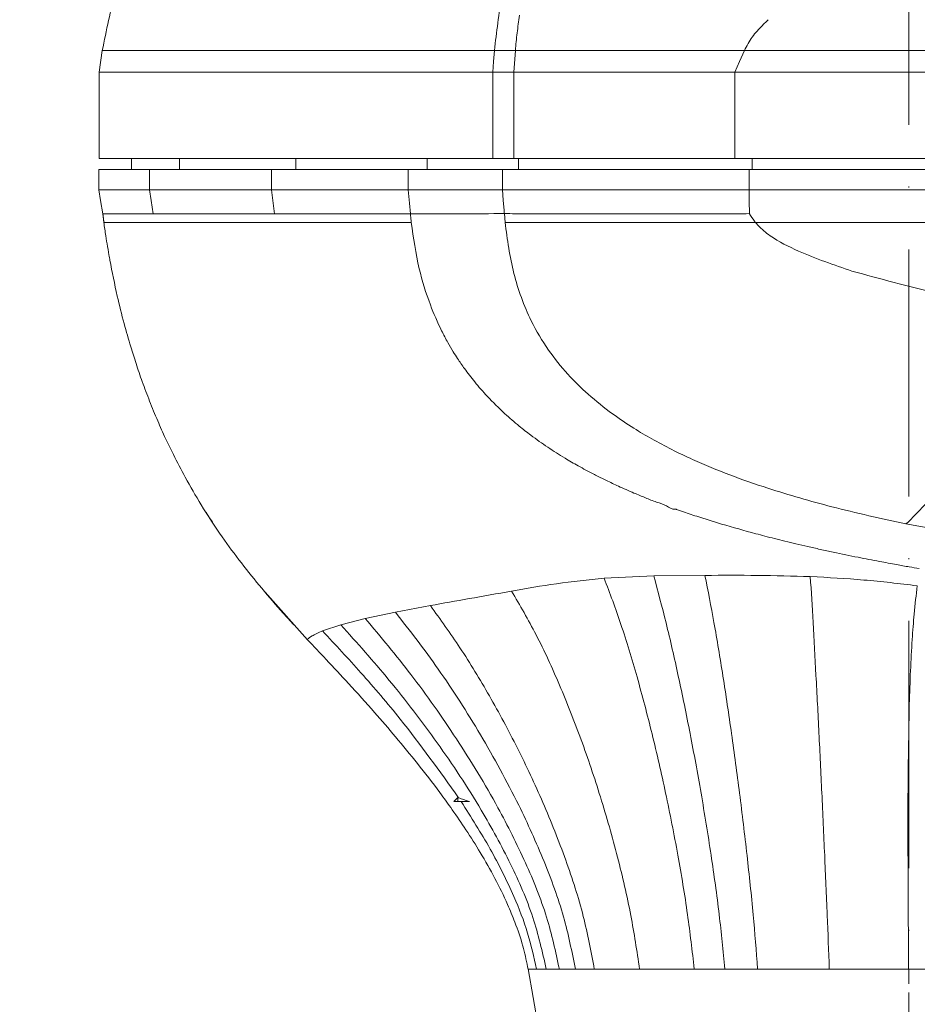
# Model space of a CAD drawing. Header units: millimetres. Extents: x -33 to 2421, y -2345 to -563.
# Tile 18 of 31: x 252 to 335, y -1218 to -1127. Entities that reach past the tile are written whole.
import ezdxf

# ---------------------------------------------------------------- set-up
doc = ezdxf.new("R2010")
doc.units = ezdxf.units.MM
doc.header["$LTSCALE"] = 0.3175
doc.linetypes.add('ACAD_ISO10W100', pattern=[18, 12, -3, 0, -3])
for name, color, linetype, lineweight in [('1轮廓实线层', 7, 'Continuous', 18), ('7标注层', 4, 'Continuous', 13), ('中心线', 4, 'ACAD_ISO10W100', 20)]:
    doc.layers.add(name, color=color, linetype=linetype, lineweight=lineweight)
doc.styles.add('标准汉字', font='gbenor.shx', dxfattribs={"bigfont": 'gbcbig.shx'})
doc.dimstyles.new('M1：4.5', dxfattribs={"dimscale": 4.5, "dimtxt": 3.5, "dimasz": 2.5, "dimexe": 2, "dimexo": 0, "dimgap": 1.5, "dimtad": 1, "dimdec": 3, "dimdsep": 46, "dimtxsty": '标准汉字', "dimcen": 5, "dimdle": 5, "dimclrd": 1, "dimclre": 1, "dimclrt": 256, "dimadec": 3, "dimazin": 2, "dimtfac": 1, "dimtdec": 3, "dimtmove": 0, "dimatfit": 3, "dimfxl": 1, "dimtolj": 1, "dimarcsym": 0})

# ---------------------------------------------------------------- blocks, each defined once
blk = doc.blocks.new('*D5')
at = {"layer": '7标注层', "color": 1, "lineweight": -2, "transparency": 16777216}
for p, q in [((327.321, -818.497), (227.621, -818.497)), ((236.621, -1257.247), (236.621, -829.747)), ((327.321, -1268.497), (227.621, -1268.497))]:
    blk.add_line(p, q, dxfattribs=at)
at = {"layer": '7标注层', "color": 1, "lineweight": 20, "transparency": 16777216}
for points in [[(234.746, -829.747), (238.496, -829.747), (236.621, -818.497)], [(234.746, -1257.247), (238.496, -1257.247), (236.621, -1268.497)]]:
    blk.add_solid(points, dxfattribs=at)
at = {"layer": 'Defpoints', "color": 0, "lineweight": 20, "transparency": 16777216}
for p in [(236.621, -818.497), (327.321, -818.497), (327.321, -1268.497)]:
    blk.add_point(p, dxfattribs=at)
at = {"layer": '7标注层', "lineweight": 18, "transparency": 16777216, "insert": (221.996, -1043.497), "char_height": 15.75, "attachment_point": 5, "rotation": 90, "style": '标准汉字'}
blk.add_mtext('\\A1;450', dxfattribs=at)

msp = doc.modelspace()

# ---------------------------------------------------------------- linework, layer by layer
at = {"layer": '1轮廓实线层', "lineweight": 18}
for p, q in [((259.679, -1129.9973), (259.3959, -1131.9973)), ((297.92, -1129.9973), (295.9776, -1129.9973)), ((297.7653, -1131.9973), (297.92, -1129.9973)), ((259.3959, -1139.9973), (259.3959, -1131.9973)), ((297.7653, -1131.9973), (295.8244, -1131.9973)), ((295.8244, -1139.9973), (295.8244, -1131.9973)), ((297.7653, -1139.9973), (297.7653, -1131.9973)), ((318.241, -1139.9973), (318.241, -1131.9973)), ((262.3678, -1139.9973), (262.3678, -1140.9973)), ((262.3696, -1139.9973), (262.3696, -1140.9973)), ((266.8307, -1139.9973), (266.8307, -1140.9973)), ((277.5958, -1139.9973), (277.5958, -1140.9973)), ((289.7605, -1139.9973), (289.7605, -1140.9973)), ((297.7653, -1139.9973), (295.8244, -1139.9973)), ((298.1915, -1139.9973), (298.1915, -1140.9973)), ((319.8356, -1139.9973), (319.8356, -1140.9973)), ((259.3676, -1140.9973), (259.3676, -1142.8973)), ((259.3698, -1140.9973), (259.3698, -1142.8973)), ((264.0578, -1140.9973), (264.0578, -1142.8973)), ((275.3466, -1140.9973), (275.3466, -1142.8973)), ((287.9998, -1140.9973), (287.9998, -1142.8973)), ((296.7235, -1140.9973), (296.7235, -1142.8973)), ((319.5508, -1140.9973), (319.5508, -1142.8973)), ((259.3676, -1142.8973), (259.3698, -1142.8973)), ((287.9998, -1142.8973), (296.7235, -1142.8973)), ((319.5508, -1142.8973), (319.6787, -1142.8973)), ((319.6787, -1142.8977), (320.5354, -1142.8969)), ((259.7165, -1145.1014), (259.8204, -1145.8973)), ((259.7167, -1145.1013), (259.7182, -1145.0973)), ((296.9005, -1145.0914), (296.9606, -1145.8973)), ((288.2278, -1145.3824), (288.2768, -1145.8973)), ((334.2058, -1173.6894), (335.8949, -1171.9866)), ((269.2923, -1172.7438), (269.5921, -1173.2455)), ((269.5921, -1173.2455), (269.8666, -1173.6208)), ((334.0636, -1173.8084), (347.9604, -1176.194)), ((306.138, -1178.8317), (310.7334, -1178.6224)), ((310.7334, -1178.6224), (315.4707, -1178.5658)), ((274.7595, -1180.1325), (278.6702, -1184.5151)), ((286.816, -1181.9739), (290.047, -1181.3603)), ((281.7547, -1183.128), (284.0265, -1182.5484)), ((284.0265, -1182.5484), (286.816, -1181.9739)), ((280.0676, -1183.7093), (281.7547, -1183.128)), ((292.2062, -1199.4973), (292.5944, -1199.1236)), ((292.5944, -1199.4973), (292.2062, -1199.4973)), ((292.5944, -1199.4973), (292.5944, -1199.1236)), ((292.5944, -1199.1236), (292.6643, -1199.1476)), ((293.6668, -1199.4973), (292.5944, -1199.4973)), ((299.0946, -1214.9945), (299.0551, -1214.7779)), ((299.0927, -1214.9841), (301.513, -1228.71)), ((300.7793, -1214.9945), (299.8705, -1214.9945)), ((301.9908, -1214.9945), (300.7793, -1214.9945)), ((303.4789, -1214.9945), (301.9908, -1214.9945)), ((305.2231, -1214.9945), (303.4789, -1214.9945)), ((309.4167, -1214.9945), (305.2231, -1214.9945)), ((314.4766, -1214.9945), (309.4167, -1214.9945)), ((317.3128, -1214.9945), (314.4766, -1214.9945)), ((320.3454, -1214.9945), (317.3128, -1214.9945)), ((326.9796, -1214.9945), (320.3454, -1214.9945)), ((334.3362, -1214.9945), (334.3091, -1214.9945)), ((334.3362, -1214.9945), (334.3362, -1216.365))]:
    msp.add_line(p, q, dxfattribs=at)
for points in [[(295.8244, -1131.9973), (295.9008, -1130.9973), (295.9773, -1129.9973)], [(319.1147, -1129.9972), (318.6776, -1130.9972), (318.2406, -1131.9972)], [(259.7167, -1145.1013), (259.5212, -1143.8671), (259.3676, -1142.8973)], [(259.7182, -1145.0973), (259.5231, -1143.8653), (259.3698, -1142.8973)], [(264.3799, -1145.0973), (264.1995, -1143.8653), (264.0578, -1142.8973)], [(275.6079, -1145.0973), (275.4615, -1143.8653), (275.3466, -1142.8973)], [(287.9996, -1142.8973), (288.1141, -1144.1287), (288.2041, -1145.0963)], [(296.7235, -1142.8973), (296.7968, -1143.8446), (296.8702, -1144.7918)]]:
    msp.add_lwpolyline(points, dxfattribs=at)
for points, knots in [([(259.679, -1129.9973), (260.0495, -1128.1403), (260.8413, -1124.1707), (263.0277, -1118.9549), (265.5674, -1114.1442), (268.3888, -1109.8544), (272.0437, -1105.3032), (276.3299, -1100.8229), (280.8846, -1096.6249), (285.1023, -1093.1064), (288.8675, -1090.1906), (291.2471, -1088.4854), (292.3362, -1087.7049)], [0, 0, 0, 0, 37798.5197626, 80798.0626855, 112452.4492391, 146581.4782905, 183296.7084079, 229061.2811491, 270457.6799165, 307134.5064929, 338888.7322191, 365685.7053294, 365685.7053294, 365685.7053294, 365685.7053294]), ([(295.9773, -1129.9973), (296.1756, -1128.2892), (296.5718, -1124.876), (297.9327, -1119.9089), (299.691, -1115.091), (301.2676, -1112.0723), (302.0541, -1110.5665)], [0, 0, 0, 0, 39689.5841376, 79306.747124, 118827.916412, 158162.4245258, 158162.4245258, 158162.4245258, 158162.4245258]), ([(297.92, -1129.9973), (297.9681, -1129.4521), (298.0643, -1128.3619), (298.2267, -1127.28), (298.3079, -1126.739)], [0, 0, 0, 0, 44576.6777895, 89141.6971159, 89141.6971159, 89141.6971159, 89141.6971159]), ([(319.1151, -1129.9972), (319.3399, -1129.5687), (319.7883, -1128.7138), (320.4533, -1128.0144), (320.785, -1127.6656)], [0, 0, 0, 0, 44656.6955075, 89077.4138487, 89077.4138487, 89077.4138487, 89077.4138487]), ([(320.785, -1127.6656), (320.8756, -1127.5767), (321.0556, -1127.4003), (321.2399, -1127.2283), (321.3315, -1127.1429)], [0, 0, 0, 0, 44840.7436704, 89083.412512, 89083.412512, 89083.412512, 89083.412512]), ([(295.9773, -1129.9973), (293.4438, -1129.9973), (288.3757, -1129.9973), (281.4515, -1129.9974), (275.1808, -1129.9972), (269.7842, -1129.9973), (265.4246, -1129.9973), (262.5434, -1129.9973), (260.8327, -1129.9973), (259.8935, -1129.9973), (259.7505, -1129.9973), (259.679, -1129.9973)], [0, 0, 0, 0, 40554.1058635, 81124.0881738, 121690.3696467, 162264.9064988, 202936.2399785, 243606.8551402, 270675.8943672, 297721.3556377, 324760.7409467, 324760.7409467, 324760.7409467, 324760.7409467]), ([(319.1152, -1129.9973), (317.2857, -1129.9973), (313.626, -1129.9973), (308.2721, -1129.9973), (302.9815, -1129.9975), (299.607, -1129.9974), (297.92, -1129.9973)], [0, 0, 0, 0, 39492.154394, 78999.9174496, 118514.0239261, 158016.506466, 158016.506466, 158016.506466, 158016.506466]), ([(464.3354, -1129.9973), (454.647, -1129.9973), (435.2701, -1129.9973), (406.2077, -1129.9973), (377.1529, -1129.9973), (348.106, -1129.9973), (328.7786, -1129.9973), (319.1151, -1129.9972)], [0, 0, 0, 0, 37207.4643491, 74415.0936942, 111622.4387752, 148829.5834628, 186035.4142815, 186035.4142815, 186035.4142815, 186035.4142815]), ([(295.8244, -1131.9973), (294.8311, -1131.9973), (292.8028, -1131.9973), (289.8475, -1131.9973), (286.9282, -1131.9973), (284.1123, -1131.9973), (280.7801, -1131.9973), (277.0614, -1131.9973), (273.1534, -1131.9973), (269.0839, -1131.9973), (265.1978, -1131.9973), (262.6624, -1131.9973), (261.306, -1131.9973), (260.6302, -1131.9973), (260.0976, -1131.9973), (259.7128, -1131.9973), (259.46, -1131.9973), (259.4172, -1131.9973), (259.3959, -1131.9973)], [0, 0, 0, 0, 27647.2927291, 56452.0384701, 84967.1462781, 113846.1955806, 142426.5539348, 190529.3779504, 238383.9417582, 285442.6101502, 356991.6628163, 428385.0521571, 452413.4337894, 476353.7659516, 500263.5665605, 524175.7438015, 548232.7722564, 572005.7484907, 572005.7484907, 572005.7484907, 572005.7484907]), ([(318.241, -1131.9973), (317.1038, -1131.9973), (314.7807, -1131.9973), (311.3102, -1131.9973), (307.8153, -1131.9973), (304.3812, -1131.9973), (301.0062, -1131.9973), (298.8515, -1131.9973), (297.7653, -1131.9973)], [0, 0, 0, 0, 36360.7088521, 74276.6270521, 112769.8856687, 151250.6290124, 188765.566782, 226896.7933614, 226896.7933614, 226896.7933614, 226896.7933614]), ([(464.3354, -1131.9973), (454.6224, -1131.9973), (434.948, -1131.9973), (405.5097, -1131.9973), (376.0416, -1131.9973), (347.0019, -1131.9973), (327.7585, -1131.9973), (318.241, -1131.9973)], [0, 0, 0, 0, 37074.4578244, 75097.4243787, 112376.5444892, 149593.9915129, 186013.5385811, 186013.5385811, 186013.5385811, 186013.5385811]), ([(295.8244, -1139.9973), (294.8265, -1139.9973), (292.7984, -1139.9973), (289.8357, -1139.9973), (286.9184, -1139.9973), (284.1027, -1139.9973), (280.7586, -1139.9973), (277.0347, -1139.9973), (273.1304, -1139.9973), (269.0774, -1139.9973), (265.1978, -1139.9973), (262.6625, -1139.9973), (261.306, -1139.9973), (260.6303, -1139.9973), (260.0976, -1139.9973), (259.7127, -1139.9973), (259.4601, -1139.9973), (259.4172, -1139.9973), (259.3959, -1139.9973)], [0, 0, 0, 0, 27758.4681971, 56414.7059852, 85140.3589703, 113857.0321809, 142347.1962918, 191035.1938369, 238563.0326623, 285283.0008393, 356792.0850108, 428145.5928131, 452158.5810695, 476085.5397627, 499983.9514476, 523880.8742942, 547924.4250707, 571686.0485401, 571686.0485401, 571686.0485401, 571686.0485401]), ([(318.241, -1139.9973), (317.1039, -1139.9973), (314.7809, -1139.9973), (311.3103, -1139.9973), (307.8155, -1139.9973), (304.3814, -1139.9973), (301.0064, -1139.9973), (298.8515, -1139.9973), (297.7653, -1139.9973)], [0, 0, 0, 0, 36337.7711499, 74232.4658219, 112706.7764743, 151163.3864826, 188657.1021523, 226769.8020463, 226769.8020463, 226769.8020463, 226769.8020463]), ([(464.3354, -1139.9973), (454.558, -1139.9973), (434.8206, -1139.9973), (405.3691, -1139.9973), (375.9497, -1139.9973), (346.9729, -1139.9973), (327.7427, -1139.9973), (318.241, -1139.9973)], [0, 0, 0, 0, 37299.5545958, 75295.6632946, 112364.687031, 149570.6141992, 185909.7886081, 185909.7886081, 185909.7886081, 185909.7886081]), ([(259.3698, -1140.9973), (259.4641, -1140.9973), (259.6535, -1140.9973), (260.785, -1140.9973), (262.2599, -1140.9973), (263.4776, -1140.9973), (264.0578, -1140.9973)], [0, 0, 0, 0, 44819.6907292, 90023.2192018, 125681.1117258, 158133.8741364, 158133.8741364, 158133.8741364, 158133.8741364]), ([(264.0578, -1140.9973), (264.6222, -1140.9973), (266.3205, -1140.9973), (269.9026, -1140.9973), (273.5211, -1140.9973), (275.3466, -1140.9973)], [0, 0, 0, 0, 23291.2632945, 70085.2975181, 117723.6890487, 117723.6890487, 117723.6890487, 117723.6890487]), ([(275.3466, -1140.9973), (276.4163, -1140.9973), (278.5719, -1140.9973), (282.7462, -1140.9973), (286.0101, -1140.9973), (287.9998, -1140.9973)], [0, 0, 0, 0, 32685.8657627, 65866.4002732, 117677.4823151, 117677.4823151, 117677.4823151, 117677.4823151]), ([(287.9998, -1140.9973), (289.5868, -1140.9973), (292.4174, -1140.9973), (295.4091, -1140.9973), (296.7235, -1140.9973)], [0, 0, 0, 0, 49940.2169993, 89075.0155665, 89075.0155665, 89075.0155665, 89075.0155665]), ([(296.7235, -1140.9973), (298.0418, -1140.9973), (300.6794, -1140.9973), (304.8721, -1140.9973), (309.4215, -1140.9973), (314.3208, -1140.9973), (317.8133, -1140.9973), (319.5508, -1140.9973)], [0, 0, 0, 0, 34640.9455466, 69307.2912118, 104083.814969, 145469.5126698, 186447.647982, 186447.647982, 186447.647982, 186447.647982]), ([(319.5508, -1140.9973), (322.1043, -1140.9973), (327.2223, -1140.9973), (334.8861, -1140.9973), (342.5342, -1140.9973), (349.6141, -1140.9973), (356.194, -1140.9973), (362.1758, -1140.9973), (368.3057, -1140.9973), (372.3939, -1140.9973), (374.5412, -1140.9973)], [0, 0, 0, 0, 41223.9250803, 82629.3012915, 123574.7434652, 164452.1931874, 196630.8033656, 229488.7948102, 260715.0186762, 295260.0016504, 295260.0016504, 295260.0016504, 295260.0016504]), ([(259.3698, -1142.8973), (259.5024, -1142.8973), (259.7696, -1142.8973), (261.3819, -1142.8973), (263.1866, -1142.8973), (264.0578, -1142.8973)], [0, 0, 0, 0, 39733.3695624, 80080.6680734, 117736.3583223, 117736.3583223, 117736.3583223, 117736.3583223]), ([(264.0578, -1142.8973), (265.0274, -1142.8973), (266.9715, -1142.8973), (270.7724, -1142.8973), (273.8131, -1142.8973), (275.3466, -1142.8973)], [0, 0, 0, 0, 38876.0681704, 77949.2805212, 117704.5862782, 117704.5862782, 117704.5862782, 117704.5862782]), ([(275.3466, -1142.8973), (275.8843, -1142.898), (276.9645, -1142.8995), (278.6691, -1142.9008), (280.3972, -1142.9012), (282.258, -1142.9018), (284.105, -1142.8799), (286.0559, -1142.8889), (287.3231, -1142.8944), (287.9998, -1142.8973)], [0, 0, 0, 0, 36079.9392932, 72474.9807347, 109226.1412106, 143507.8231676, 184773.8811854, 217727.1546458, 255490.1750434, 255490.1750434, 255490.1750434, 255490.1750434]), ([(296.7235, -1142.8973), (297.8982, -1142.8973), (300.2496, -1142.8973), (303.9813, -1142.8973), (308.4221, -1142.8973), (313.6152, -1142.8973), (317.5708, -1142.8973), (319.5508, -1142.8973)], [0, 0, 0, 0, 30936.7649038, 61924.2444678, 93126.3328459, 139725.4164052, 186427.9839288, 186427.9839288, 186427.9839288, 186427.9839288]), ([(319.5508, -1142.8972), (319.5546, -1143.153), (319.5624, -1143.6647), (319.57, -1144.1764), (319.5739, -1144.4322)], [0, 0, 0, 0, 44492.6015814, 88986.5010038, 88986.5010038, 88986.5010038, 88986.5010038]), ([(320.5354, -1142.8973), (323.5319, -1142.8973), (329.4919, -1142.8973), (338.4919, -1142.8973), (347.4192, -1142.8973), (356.3383, -1142.8973), (365.3422, -1142.8973), (371.4216, -1142.8973), (374.5412, -1142.8973)], [0, 0, 0, 0, 37775.5335279, 75132.7652625, 113297.8329539, 150070.0764415, 187258.8057962, 226454.6338459, 226454.6338459, 226454.6338459, 226454.6338459]), ([(259.7165, -1145.1014), (259.7166, -1145.1002), (259.7169, -1145.0974), (259.7176, -1145.0973), (259.718, -1145.0973)], [0, 0, 0, 0, 37420.339486, 89146.3279178, 89146.3279178, 89146.3279178, 89146.3279178]), ([(259.7292, -1145.1006), (259.7388, -1145.1836), (259.7697, -1145.4509), (259.8087, -1145.7176), (259.8356, -1145.9016)], [0, 0, 0, 0, 27656.3520873, 89144.1243934, 89144.1243934, 89144.1243934, 89144.1243934]), ([(259.7582, -1145.0973), (259.8806, -1145.0973), (260.1339, -1145.0973), (261.6802, -1145.0973), (263.4775, -1145.0973), (264.3799, -1145.0973)], [0, 0, 0, 0, 37429.8651726, 77405.5563422, 117717.1592335, 117717.1592335, 117717.1592335, 117717.1592335]), ([(264.3799, -1145.0973), (265.3518, -1145.0973), (267.295, -1145.0973), (271.0808, -1145.0973), (274.0949, -1145.0973), (275.6079, -1145.0973)], [0, 0, 0, 0, 39145.8106374, 78262.7460736, 117685.3106586, 117685.3106586, 117685.3106586, 117685.3106586]), ([(275.6079, -1145.0973), (277.5495, -1145.0971), (281.4369, -1145.0968), (285.9468, -1145.0965), (288.2041, -1145.0963)], [0, 0, 0, 0, 44491.8757679, 89078.5523141, 89078.5523141, 89078.5523141, 89078.5523141]), ([(288.2041, -1145.0963), (289.7832, -1145.0967), (292.6028, -1145.0975), (295.5825, -1145.0933), (296.8935, -1145.0915)], [0, 0, 0, 0, 49871.1973709, 89048.9732565, 89048.9732565, 89048.9732565, 89048.9732565]), ([(288.2042, -1145.0963), (288.208, -1145.144), (288.2155, -1145.2394), (288.2237, -1145.3347), (288.2278, -1145.3824)], [0, 0, 0, 0, 44529.3211784, 89064.9467596, 89064.9467596, 89064.9467596, 89064.9467596]), ([(296.8702, -1144.7918), (296.8741, -1144.8417), (296.8819, -1144.9416), (296.8898, -1145.0415), (296.8938, -1145.0914)], [0, 0, 0, 0, 44520.4365936, 89042.3798561, 89042.3798561, 89042.3798561, 89042.3798561]), ([(296.9007, -1145.0916), (296.9085, -1145.0916), (296.9239, -1145.0917), (296.9395, -1145.0917), (296.9472, -1145.0917)], [0, 0, 0, 0, 44618.4541856, 89041.3229436, 89041.3229436, 89041.3229436, 89041.3229436]), ([(296.9472, -1145.0917), (296.9936, -1145.0918), (297.0864, -1145.092), (297.1791, -1145.0922), (297.2255, -1145.0923)], [0, 0, 0, 0, 44519.6766737, 89040.7576152, 89040.7576152, 89040.7576152, 89040.7576152]), ([(297.2255, -1145.0923), (297.2555, -1145.0924), (297.3155, -1145.0926), (297.3757, -1145.0927), (297.4058, -1145.0928)], [0, 0, 0, 0, 44551.851467, 89040.1530204, 89040.1530204, 89040.1530204, 89040.1530204]), ([(297.4058, -1145.0928), (298.0554, -1145.094), (299.3757, -1145.0964), (301.459, -1145.0971), (303.6507, -1145.0972), (307.896, -1145.0972), (311.5174, -1145.0972), (314.3459, -1145.0973)], [0, 0, 0, 0, 22850.5798058, 46450.809061, 70873.2266951, 96169.9283334, 186421.4589541, 186421.4589541, 186421.4589541, 186421.4589541]), ([(314.346, -1145.0973), (314.7868, -1145.0973), (315.7043, -1145.0975), (316.626, -1145.0971), (317.1049, -1145.0968)], [0, 0, 0, 0, 42748.9214812, 88987.2447818, 88987.2447818, 88987.2447818, 88987.2447818]), ([(317.1049, -1145.0968), (317.5169, -1145.097), (318.3421, -1145.0974), (319.1699, -1145.0944), (319.5843, -1145.0928)], [0, 0, 0, 0, 44423.9933529, 88979.931086, 88979.931086, 88979.931086, 88979.931086]), ([(319.5739, -1144.4322), (319.5755, -1144.5424), (319.5789, -1144.7627), (319.5822, -1144.9829), (319.5838, -1145.093)], [0, 0, 0, 0, 44490.7262991, 88979.6454736, 88979.6454736, 88979.6454736, 88979.6454736]), ([(319.5845, -1145.093), (319.7292, -1145.3277), (319.9005, -1145.6055), (320.1064, -1145.8581), (320.1384, -1145.8973)], [0, 0, 0, 0, 75180.5459332, 88972.8105182, 88972.8105182, 88972.8105182, 88972.8105182]), ([(259.8221, -1145.8973), (259.8218, -1145.8973), (259.8211, -1145.8974), (259.8206, -1145.8973), (259.8204, -1145.8973)], [0, 0, 0, 0, 44556.1362709, 89141.056658, 89141.056658, 89141.056658, 89141.056658]), ([(259.8207, -1145.8973), (259.8786, -1146.3108), (260.0307, -1147.398), (260.2183, -1148.4796), (260.3346, -1149.1498)], [0, 0, 0, 0, 33903.912267, 89131.3443143, 89131.3443143, 89131.3443143, 89131.3443143]), ([(259.8221, -1145.8973), (259.8218, -1145.8974), (259.8213, -1145.8974), (259.8209, -1145.8974), (259.8207, -1145.8973)], [0, 0, 0, 0, 44541.180041, 89141.0559289, 89141.0559289, 89141.0559289, 89141.0559289]), ([(286.2029, -1145.8973), (284.7902, -1145.8973), (281.9649, -1145.8973), (278.0022, -1145.8973), (274.299, -1145.8973), (271.0027, -1145.8973), (268.1516, -1145.8973), (265.7143, -1145.8973), (263.6533, -1145.8973), (261.7335, -1145.8973), (260.1996, -1145.8973), (259.9487, -1145.8973), (259.8221, -1145.8973)], [0, 0, 0, 0, 33634.9047411, 67264.6680356, 101655.2569762, 136041.5924458, 167915.4535612, 199787.8349328, 232575.6302048, 265363.0647188, 314632.1069993, 364777.7841093, 364777.7841093, 364777.7841093, 364777.7841093]), ([(288.277, -1145.8973), (287.9261, -1145.8973), (287.2289, -1145.8974), (286.5434, -1145.8973), (286.2029, -1145.8973)], [0, 0, 0, 0, 44815.0527337, 89064.2269288, 89064.2269288, 89064.2269288, 89064.2269288]), ([(288.2768, -1145.8973), (288.4829, -1147.3366), (288.8544, -1149.9303), (289.8989, -1153.2726), (290.8657, -1155.5268), (291.6201, -1156.9538), (292.1176, -1157.8011), (292.6281, -1158.605), (293.2778, -1159.547), (294.1856, -1160.7241), (295.4188, -1162.1322), (296.797, -1163.496), (298.1655, -1164.6786), (299.489, -1165.7165), (300.8999, -1166.7155), (302.37, -1167.6472), (303.793, -1168.4705), (304.742, -1168.9794), (305.3653, -1169.2994), (305.7567, -1169.4983), (306.458, -1169.8451), (307.559, -1170.3615), (308.7658, -1170.8959), (309.9538, -1171.3737), (310.9309, -1171.7942), (311.9584, -1172.0575), (312.3434, -1172.471), (312.7736, -1172.4411), (312.7736, -1172.4412), (312.7737, -1172.4412), (312.7738, -1172.4412), (312.774, -1172.4413), (312.7744, -1172.4414), (312.775, -1172.4416), (312.7762, -1172.4421), (312.7787, -1172.443), (312.7842, -1172.4449), (312.7997, -1172.4503), (312.8489, -1172.4677), (313.0197, -1172.5277), (313.6475, -1172.7461), (315.0006, -1173.199), (317.2893, -1173.9095), (319.3956, -1174.5039), (321.036, -1174.9371), (321.9312, -1175.1668), (322.8902, -1175.4053), (323.9132, -1175.6516), (325.0004, -1175.9045), (326.1521, -1176.1629), (327.7063, -1176.4991), (329.5386, -1176.875), (331.4939, -1177.2535), (333.0745, -1177.5463), (334.299, -1177.766), (334.9966, -1177.8872), (335.3023, -1177.9403)], [0, 0, 0, 0, 118026.2516283, 212701.8001027, 284263.4729461, 317761.0843338, 344325.303052, 364413.7742215, 395466.0555175, 437670.2369355, 485641.824521, 548101.252949, 595651.4812727, 632980.0573172, 685119.3424426, 736372.5958425, 774598.3969704, 818816.7765362, 823904.5226601, 831560.5035979, 854509.1757044, 887501.7469884, 930346.3586761, 961852.4488286, 991064.2596819, 1018026.6413574, 1042774.2586322, 1042775.9149151, 1042776.3166227, 1042777.9729056, 1042781.2854714, 1042786.6147251, 1042795.1267568, 1042810.5859771, 1042841.2449799, 1042901.3079922, 1043026.0632689, 1043309.7689664, 1044234.6050173, 1047260.9780146, 1058003.6667205, 1098165.1739732, 1163015.1969392, 1252333.9231759, 1275574.957526, 1300543.3807278, 1327237.4005639, 1355659.8043204, 1385806.4236417, 1417683.5706731, 1451292.1791018, 1514623.2605494, 1569189.7095447, 1612587.748115, 1644804.6201459, 1669922.8034365, 1669922.8034365, 1669922.8034365, 1669922.8034365]), ([(320.1402, -1145.8973), (319.1094, -1145.8983), (317.0674, -1145.9003), (314.0527, -1145.8982), (311.1105, -1145.8969), (307.1127, -1145.8978), (302.2934, -1145.8952), (298.6666, -1145.8966), (296.9578, -1145.8973)], [0, 0, 0, 0, 29094.1722468, 57637.9570416, 85685.6976553, 113285.9525453, 173242.4946971, 226657.2181566, 226657.2181566, 226657.2181566, 226657.2181566]), ([(296.9578, -1145.8973), (297.1749, -1147.4855), (297.6036, -1150.6229), (299.0669, -1154.6026), (300.8742, -1157.6782), (302.6884, -1159.9271), (304.6864, -1161.8871), (306.749, -1163.5443), (308.7452, -1164.886), (310.5879, -1165.9742), (312.4026, -1166.9395), (315.9161, -1168.6164), (320.8564, -1170.443), (327.4738, -1172.3527), (331.7739, -1173.3026), (334.0636, -1173.8084)], [0, 0, 0, 0, 44119.3950404, 87156.864148, 116087.9431898, 142444.2191626, 166798.2290191, 193303.3510922, 215378.0854178, 233105.4474414, 252285.7928576, 272005.9094841, 340309.2634697, 396869.095152, 461285.8634318, 461285.8634318, 461285.8634318, 461285.8634318]), ([(464.3354, -1145.8973), (457.005, -1145.8973), (438.1668, -1145.8973), (407.821, -1145.8973), (380.3714, -1145.8973), (359.9764, -1145.8973), (346.6481, -1145.8973), (333.3319, -1145.8973), (324.5343, -1145.8973), (320.1384, -1145.8973)], [0, 0, 0, 0, 38778.8541259, 99656.8077894, 160535.5329192, 184051.7039898, 207584.6184862, 231080.2295636, 254545.6149638, 254545.6149638, 254545.6149638, 254545.6149638]), ([(320.1405, -1145.8972), (320.224, -1145.9941), (320.6252, -1146.4593), (321.8831, -1147.483), (324.8018, -1148.9391), (327.4087, -1149.835), (329.077, -1150.4083)], [0, 0, 0, 0, 5984.6875551, 28748.7225528, 75204.0621539, 157759.4674294, 157759.4674294, 157759.4674294, 157759.4674294]), ([(260.3228, -1149.0482), (260.3339, -1149.1306), (260.3494, -1149.2463), (260.3739, -1149.3612), (260.3809, -1149.3942)], [0, 0, 0, 0, 63465.3609444, 89118.5439069, 89118.5439069, 89118.5439069, 89118.5439069]), ([(260.3228, -1149.0482), (260.3339, -1149.1306), (260.3494, -1149.2463), (260.3739, -1149.3612), (260.3809, -1149.3942)], [0, 0, 0, 0, 63465.3609444, 89118.5439069, 89118.5439069, 89118.5439069, 89118.5439069]), ([(260.3809, -1149.3942), (260.5968, -1150.5027), (260.9798, -1152.4687), (261.6515, -1155.1454), (262.243, -1157.2226), (262.8056, -1159.0016), (263.3858, -1160.6862), (264.0539, -1162.4598), (264.7773, -1164.2169), (265.5135, -1165.8627), (266.3543, -1167.6093), (267.4202, -1169.6491), (268.9159, -1172.236), (270.6394, -1174.8695), (272.5361, -1177.429), (274.459, -1179.8038), (276.1022, -1181.7294), (277.0682, -1182.7796), (277.3971, -1183.1372)], [0, 0, 0, 0, 50469.7367309, 89513.699494, 122844.7999762, 146889.6536207, 173089.649929, 201518.5410733, 230508.2275553, 257105.6279223, 281405.9561293, 316722.8256067, 359829.946679, 412636.3135767, 456899.151882, 501295.445168, 547245.5472071, 570968.6859943, 570968.6859943, 570968.6859943, 570968.6859943]), ([(329.077, -1150.4083), (331.6708, -1151.1171), (336.7484, -1152.5046), (341.9284, -1153.4436), (344.4623, -1153.903)], [0, 0, 0, 0, 45401.1905615, 88877.2738754, 88877.2738754, 88877.2738754, 88877.2738754]), ([(334.0636, -1173.8084), (334.0872, -1173.7886), (334.1344, -1173.7491), (334.1821, -1173.7088), (334.2058, -1173.6888)], [0, 0, 0, 0, 44459.4777093, 88758.108783, 88758.108783, 88758.108783, 88758.108783]), ([(297.563, -1180.0226), (298.9346, -1179.7797), (301.6778, -1179.2938), (304.6512, -1178.9858), (306.1379, -1178.8317)], [0, 0, 0, 0, 44407.3294667, 88810.0565002, 88810.0565002, 88810.0565002, 88810.0565002]), ([(306.138, -1178.8317), (306.6647, -1180.2271), (307.7471, -1183.094), (309.2228, -1188.009), (310.6044, -1193.247), (311.8687, -1198.7662), (312.9662, -1204.3496), (313.8772, -1209.7864), (314.2831, -1213.3127), (314.4766, -1214.9945)], [0, 0, 0, 0, 33898.6181232, 69651.6654682, 106801.359111, 144511.2818289, 183470.085375, 220548.2910464, 254356.8890097, 254356.8890097, 254356.8890097, 254356.8890097]), ([(310.7334, -1178.6224), (311.1159, -1180.0457), (311.9015, -1182.9689), (313.0308, -1187.9419), (314.1153, -1193.2209), (315.1346, -1198.7654), (316.038, -1204.3604), (316.8018, -1209.7987), (317.1477, -1213.3164), (317.3128, -1214.9945)], [0, 0, 0, 0, 33904.2450612, 69639.0046034, 106768.5418252, 144464.7814494, 183419.0432447, 220502.5903177, 254329.2817922, 254329.2817922, 254329.2817922, 254329.2817922]), ([(315.4707, -1178.5658), (317.0778, -1178.5575), (320.2919, -1178.5409), (323.5787, -1178.633), (325.2221, -1178.6791)], [0, 0, 0, 0, 44380.9359778, 88762.3174813, 88762.3174813, 88762.3174813, 88762.3174813]), ([(315.4707, -1178.5658), (315.7505, -1179.9949), (316.3252, -1182.9298), (317.1507, -1187.9253), (317.9448, -1193.2225), (318.6941, -1198.7807), (319.3646, -1204.3818), (319.9392, -1209.8174), (320.2143, -1213.3227), (320.3454, -1214.9945)], [0, 0, 0, 0, 33874.0919046, 69563.5549214, 106666.9512753, 144364.4057229, 183342.2742841, 220455.9835848, 254298.6089772, 254298.6089772, 254298.6089772, 254298.6089772]), ([(325.2222, -1178.679), (325.3074, -1180.0609), (325.4824, -1182.8986), (325.7534, -1187.8731), (326.0248, -1193.171), (326.2936, -1198.7559), (326.5489, -1204.3856), (326.7823, -1209.8358), (326.916, -1213.3314), (326.9796, -1214.9945)], [0, 0, 0, 0, 33594.317042, 68987.036852, 105992.4357515, 143802.6261961, 183024.2843205, 220355.7103524, 254233.991878, 254233.991878, 254233.991878, 254233.991878]), ([(325.2222, -1178.6791), (326.8723, -1178.7658), (330.1727, -1178.9392), (333.4758, -1179.3306), (335.1274, -1179.5263)], [0, 0, 0, 0, 44364.5442512, 88731.8416699, 88731.8416699, 88731.8416699, 88731.8416699]), ([(335.1274, -1179.5263), (335.0221, -1180.3776), (334.8318, -1181.9164), (334.7073, -1183.7003), (334.6516, -1184.4973)], [0, 0, 0, 0, 49072.8443067, 88704.2678938, 88704.2678938, 88704.2678938, 88704.2678938]), ([(290.0471, -1181.3603), (291.2222, -1181.1481), (293.5727, -1180.7238), (296.2328, -1180.2564), (297.563, -1180.0226)], [0, 0, 0, 0, 44409.0785615, 88824.9626714, 88824.9626714, 88824.9626714, 88824.9626714]), ([(297.563, -1180.0226), (298.3366, -1181.3422), (299.9278, -1184.0567), (302.0642, -1188.7435), (304.0518, -1193.775), (305.8514, -1199.1085), (307.3911, -1204.5368), (308.645, -1209.8534), (309.1676, -1213.3342), (309.4168, -1214.9945)], [0, 0, 0, 0, 33958.156572, 69854.0314832, 107104.5182057, 144830.2107311, 183721.6814577, 220686.9564292, 254399.3329941, 254399.3329941, 254399.3329941, 254399.3329941]), ([(290.0471, -1181.3603), (290.9731, -1182.6408), (292.881, -1185.279), (295.5735, -1189.7385), (298.1488, -1194.5263), (300.5344, -1199.6048), (302.595, -1204.8028), (304.2744, -1209.941), (304.9165, -1213.3613), (305.2231, -1214.9945)], [0, 0, 0, 0, 34132.4084494, 70324.8712073, 107774.1225336, 145513.7671242, 184226.5963036, 220908.936396, 254432.4122262, 254432.4122262, 254432.4122262, 254432.4122262]), ([(284.0265, -1182.5484), (285.4531, -1184.2567), (288.4075, -1187.7945), (292.5404, -1193.6745), (296.1011, -1199.5023), (298.8711, -1205.0373), (300.9021, -1210.0093), (301.6386, -1213.3819), (301.9908, -1214.9945)], [0, 0, 0, 0, 41117.0519121, 85151.2185945, 129889.0650332, 164094.5515056, 196384.5057158, 225970.4769272, 225970.4769272, 225970.4769272, 225970.4769272]), ([(286.816, -1181.9739), (288.1561, -1183.6988), (290.9306, -1187.2702), (294.7642, -1193.301), (298.0438, -1199.2706), (300.5887, -1204.9243), (302.4551, -1209.9768), (303.1479, -1213.3721), (303.4789, -1214.9945)], [0, 0, 0, 0, 40982.4013042, 84850.7596037, 129555.4095828, 163847.7129444, 196281.3752547, 225960.7975748, 225960.7975748, 225960.7975748, 225960.7975748]), ([(281.7547, -1183.128), (283.2614, -1184.8142), (286.3822, -1188.3068), (290.7587, -1194.0391), (294.542, -1199.7303), (297.4855, -1205.1516), (299.6419, -1210.0454), (300.4112, -1213.3929), (300.7793, -1214.9945)], [0, 0, 0, 0, 41241.2239964, 85423.5433733, 130188.0826013, 164313.4438609, 196473.9322031, 225977.3695113, 225977.3695113, 225977.3695113, 225977.3695113]), ([(278.6702, -1184.5151), (278.6715, -1184.5109), (278.674, -1184.5026), (278.6801, -1184.4887), (278.6832, -1184.4818)], [0, 0, 0, 0, 44611.0935246, 88847.157541, 88847.157541, 88847.157541, 88847.157541]), ([(278.6827, -1184.4825), (278.7729, -1184.3931), (278.9533, -1184.2144), (279.6961, -1183.8777), (280.0676, -1183.7094)], [0, 0, 0, 0, 44415.2454705, 88847.2648497, 88847.2648497, 88847.2648497, 88847.2648497]), ([(280.0675, -1183.7093), (281.2597, -1184.9903), (283.7238, -1187.6381), (288.0483, -1192.6962), (290.902, -1196.6847), (292.6643, -1199.1476)], [0, 0, 0, 0, 30942.4156714, 63957.7977633, 117262.3984009, 117262.3984009, 117262.3984009, 117262.3984009]), ([(278.6743, -1184.5187), (279.2509, -1185.125), (280.5276, -1186.4676), (282.6056, -1188.7037), (284.7507, -1191.0865), (286.8785, -1193.5519), (288.905, -1196.0152), (290.6489, -1198.2722), (292.1352, -1200.3229), (293.3968, -1202.1678), (294.7297, -1204.2756), (296.0347, -1206.575), (297.0907, -1208.7291), (297.9529, -1210.8206), (298.6101, -1212.7362), (298.9153, -1214.1363), (299.0551, -1214.7776)], [0, 0, 0, 0, 34034.7844782, 75361.9896353, 124165.3354328, 164440.3608117, 207823.3969414, 253899.1339045, 280433.5956606, 310838.5544113, 344794.1735965, 381847.5101385, 418338.3568274, 442285.2783415, 473857.4773045, 500537.6197653, 500537.6197653, 500537.6197653, 500537.6197653]), ([(334.3868, -1190.4973), (334.4191, -1189.4548), (334.4825, -1187.4042), (334.5959, -1185.4554), (334.6516, -1184.4973)], [0, 0, 0, 0, 45081.8691243, 88670.8601576, 88670.8601576, 88670.8601576, 88670.8601576]), ([(334.3868, -1190.4973), (334.3401, -1192.8524), (334.2465, -1197.5726), (334.2597, -1204.1736), (334.2943, -1209.9936), (334.3043, -1213.3856), (334.3091, -1214.9945)], [0, 0, 0, 0, 45820.894519, 91840.6740492, 126137.1963152, 157086.9826974, 157086.9826974, 157086.9826974, 157086.9826974]), ([(292.6643, -1199.1476), (292.8199, -1199.2026), (293.1316, -1199.3127), (293.4883, -1199.4358), (293.6668, -1199.4973)], [0, 0, 0, 0, 44313.2168218, 88713.5585952, 88713.5585952, 88713.5585952, 88713.5585952]), ([(292.8972, -1199.4973), (293.8191, -1200.9448), (295.6205, -1203.7734), (297.6584, -1207.8648), (299.1221, -1211.5852), (299.6264, -1213.8826), (299.8705, -1214.9945)], [0, 0, 0, 0, 47321.3654239, 92471.1608101, 125881.461292, 157222.6276339, 157222.6276339, 157222.6276339, 157222.6276339]), ([(299.8705, -1214.9945), (299.6444, -1214.9945), (299.1924, -1214.9945), (299.1272, -1214.9945), (299.0946, -1214.9945)], [0, 0, 0, 0, 44299.4354172, 88599.0086399, 88599.0086399, 88599.0086399, 88599.0086399]), ([(334.3091, -1214.9945), (333.0773, -1214.9945), (330.6138, -1214.9945), (328.191, -1214.9945), (326.9796, -1214.9945)], [0, 0, 0, 0, 44256.2101353, 88513.043726, 88513.043726, 88513.043726, 88513.043726]), ([(341.4732, -1214.9945), (340.293, -1214.9945), (337.9326, -1214.9945), (335.535, -1214.9945), (334.3362, -1214.9945)], [0, 0, 0, 0, 44246.3756207, 88492.5746492, 88492.5746492, 88492.5746492, 88492.5746492])]:
    msp.add_open_spline(points, degree=3, knots=knots, dxfattribs=at)
at = {"layer": '中心线', "lineweight": 18, "ltscale": 6}
msp.add_line((334.3362, -804.4957), (334.3362, -1514.3898), dxfattribs=at)

# ---------------------------------------------------------------- dimensions: what is measured, and where the dimension line sits
at = {"layer": '7标注层', "lineweight": 18}
dim = msp.add_linear_dim(base=(236.6214, -818.4973), p1=(327.3207, -1268.4973), p2=(327.3207, -818.4973), angle=90, dimstyle='M1：4.5', override={"dimsah": 1, "dimtzin": 8}, dxfattribs=at)
dim.commit()
dim.dimension.update_dxf_attribs({"geometry": '*D5', "text_midpoint": (221.9964, -1043.4973)})

doc.saveas('drawing.dxf')
